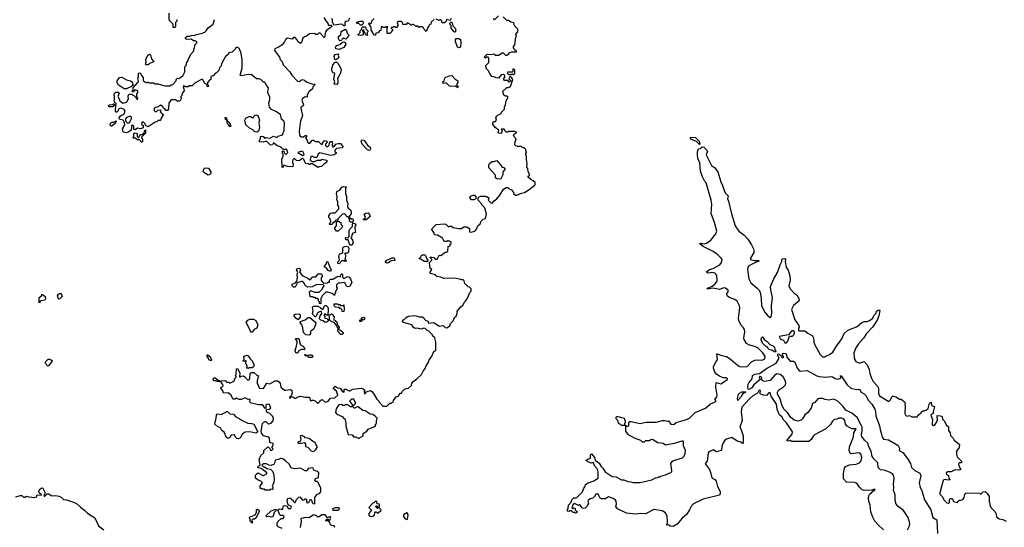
# Model space of a CAD drawing. Extents: x 2239805 to 2396427, y 665731 to 772158.
# Tile 248 of 256: x 2348287 to 2361075, y 717586 to 724182. Entities that reach past the tile are written whole.
import ezdxf

# ---------------------------------------------------------------- set-up
doc = ezdxf.new("R2010")
doc.units = 0

msp = doc.modelspace()

# ---------------------------------------------------------------- linework, layer by layer
at = {"layer": '0CON05XD'}
for points in [[(2352270, 722325), (2352237, 722303), (2352208, 722272), (2352175, 722270), (2352165, 722260), (2352085, 722310), (2352065, 722310), (2352055, 722300), (2352045, 722300), (2352037, 722307), (2352003, 722313), (2351993, 722323), (2351977, 722367), (2351965, 722380), (2351955, 722380), (2351927, 722353), (2351905, 722348), (2351883, 722353), (2351855, 722380), (2351835, 722360), (2351830, 722345), (2351830, 722325), (2351840, 722305), (2351835, 722270), (2351765, 722272), (2351715, 722290), (2351710, 722265), (2351695, 722260), (2351690, 722375), (2351710, 722405), (2351710, 722435), (2351700, 722445), (2351700, 722475), (2351708, 722478), (2351720, 722465), (2351722, 722452), (2351745, 722430), (2351768, 722455), (2351755, 722490), (2351745, 722498), (2351725, 722490), (2351715, 722500), (2351705, 722500), (2351675, 722530), (2351633, 722543), (2351585, 722580), (2351570, 722555), (2351545, 722553), (2351495, 722600), (2351475, 722600), (2351455, 722590), (2351400, 722595), (2351400, 722615), (2351410, 722625), (2351413, 722657), (2351425, 722670), (2351450, 722665), (2351465, 722640), (2351475, 722640), (2351485, 722650), (2351535, 722640), (2351585, 722668), (2351625, 722652), (2351643, 722667), (2351700, 722685), (2351723, 722747), (2351726, 722846), (2351718, 722865), (2351688, 722888), (2351675, 722950), (2351615, 722990), (2351556, 723016), (2351533, 723045), (2351522, 723095), (2351536, 723144), (2351538, 723175), (2351514, 723224), (2351512, 723245), (2351518, 723295), (2351495, 723320), (2351475, 723360), (2351465, 723370), (2351455, 723370), (2351420, 723405), (2351395, 723412), (2351362, 723412), (2351295, 723470), (2351227, 723467), (2351165, 723452), (2351152, 723462), (2351178, 723555), (2351177, 723665), (2351158, 723765), (2351140, 723795), (2351140, 723805), (2351125, 723820), (2351105, 723820), (2351090, 723815), (2351090, 723805), (2351045, 723760), (2351005, 723750), (2350995, 723730), (2350960, 723705), (2350912, 723615), (2350900, 723575), (2350883, 723557), (2350875, 723520), (2350845, 723490), (2350832, 723488), (2350798, 723452), (2350770, 723445), (2350770, 723405), (2350755, 723400), (2350728, 723365), (2350728, 723338), (2350739, 723325), (2350735, 723308), (2350720, 723315), (2350718, 723338), (2350688, 723355), (2350670, 723395), (2350655, 723408), (2350567, 723363), (2350525, 723320), (2350485, 723320), (2350475, 723310), (2350435, 723310), (2350425, 723320), (2350415, 723320), (2350410, 723305), (2350420, 723285), (2350422, 723255), (2350398, 723225), (2350392, 723198), (2350380, 723185), (2350380, 723175), (2350390, 723165), (2350366, 723124), (2350333, 723123), (2350315, 723140), (2350255, 723140), (2350235, 723120), (2350223, 723097), (2350218, 723025), (2350205, 723000), (2350185, 723000), (2350176, 723016), (2350155, 723030), (2350145, 723050), (2350122, 723072), (2350073, 723047), (2350045, 723040), (2350032, 723028), (2350035, 723000), (2350045, 722990), (2350065, 722990), (2350083, 723007), (2350115, 723010), (2350120, 722995), (2350110, 722985), (2350130, 722965), (2350150, 722955), (2350148, 722935), (2350122, 722895), (2350118, 722872), (2350105, 722870), (2350092, 722878), (2350067, 722853), (2350045, 722850), (2349955, 722788), (2349920, 722805), (2349917, 722827), (2349895, 722850), (2349875, 722850), (2349870, 722825), (2349890, 722805), (2349890, 722775), (2349855, 722762), (2349815, 722770), (2349785, 722750), (2349770, 722755), (2349768, 722798), (2349758, 722808), (2349745, 722810), (2349740, 722805), (2349740, 722765), (2349725, 722740), (2349706, 722724), (2349675, 722710), (2349632, 722722), (2349622, 722765), (2349652, 722815), (2349650, 722845), (2349630, 722875), (2349593, 722883), (2349582, 722892), (2349580, 722905), (2349591, 722929), (2349608, 722942), (2349635, 722948), (2349645, 722958), (2349657, 722995), (2349642, 723015), (2349605, 723031), (2349575, 723022), (2349555, 722980), (2349542, 722982), (2349533, 722993), (2349530, 723015), (2349540, 723095), (2349522, 723102), (2349512, 723135), (2349520, 723145), (2349520, 723185), (2349512, 723195), (2349512, 723215), (2349521, 723229), (2349535, 723238), (2349565, 723238), (2349578, 723228), (2349560, 723185), (2349580, 723155), (2349582, 723132), (2349625, 723098), (2349675, 723110), (2349685, 723120), (2349702, 723158), (2349698, 723185), (2349702, 723205), (2349715, 723212), (2349742, 723212), (2349755, 723200), (2349768, 723198), (2349798, 723168), (2349802, 723152), (2349815, 723140), (2349820, 723165), (2349808, 723178), (2349808, 723215), (2349820, 723235), (2349820, 723255), (2349782, 723268), (2349772, 723258), (2349765, 723240), (2349752, 723242), (2349750, 723255), (2349760, 723265), (2349762, 723298), (2349820, 723365), (2349830, 723375), (2349820, 723425), (2349830, 723435), (2349828, 723485), (2349845, 723492), (2349856, 723486), (2349867, 723457), (2349892, 723432), (2349892, 723392), (2349912, 723372), (2349925, 723370), (2349935, 723360), (2349945, 723370), (2349955, 723370), (2349965, 723360), (2350025, 723360), (2350045, 723350), (2350085, 723350), (2350093, 723343), (2350175, 723320), (2350235, 723320), (2350253, 723337), (2350275, 723340), (2350320, 723385), (2350320, 723405), (2350335, 723420), (2350355, 723418), (2350407, 723453), (2350430, 723505), (2350433, 723567), (2350450, 723585), (2350460, 723625), (2350477, 723653), (2350480, 723675), (2350513, 723737), (2350550, 723775), (2350550, 723805), (2350557, 723813), (2350562, 723855), (2350590, 723885), (2350585, 723898), (2350565, 723907), (2350545, 723908), (2350515, 723927), (2350453, 723923), (2350440, 723935), (2350442, 723948), (2350464, 723966), (2350495, 723968), (2350525, 723979), (2350555, 723978), (2350585, 723990), (2350645, 724000), (2350691, 724019), (2350708, 724035), (2350734, 724076), (2350798, 724125), (2350818, 724185)], [(2350305, 724080), (2350282, 724082), (2350280, 724125), (2350230, 724175), (2350230, 724265)], [(2350330, 724185), (2350327, 724163), (2350310, 724145), (2350312, 724095), (2350305, 724080)], [(2351326, 719596), (2351365, 719562), (2351390, 719555), (2351378, 719532), (2351377, 719503), (2351370, 719495), (2351370, 719455), (2351392, 719415), (2351393, 719403), (2351403, 719393), (2351455, 719390), (2351495, 719460), (2351535, 719452), (2351605, 719488), (2351635, 719488), (2351656, 719476), (2351670, 719455), (2351677, 719407), (2351725, 719370), (2351745, 719368), (2351805, 719378), (2351820, 719365), (2351828, 719335), (2351818, 719302), (2351790, 719275), (2351795, 719260), (2351815, 719280), (2351835, 719280), (2351862, 719262), (2351875, 719260), (2351893, 719277), (2351935, 719292), (2351995, 719278), (2352045, 719278), (2352057, 719267), (2352060, 719235), (2352075, 719232), (2352085, 719240), (2352105, 719240), (2352125, 719230), (2352155, 719200), (2352165, 719200), (2352190, 719225), (2352190, 719235), (2352215, 719247), (2352254, 719214), (2352295, 719223), (2352325, 719262), (2352382, 719268), (2352418, 719302), (2352400, 719355), (2352362, 719385), (2352363, 719397), (2352385, 719420), (2352415, 719397), (2352450, 719395), (2352474, 719354), (2352495, 719342), (2352502, 719348), (2352500, 719375), (2352508, 719382), (2352525, 719382), (2352565, 719358), (2352575, 719358), (2352615, 719380), (2352725, 719392), (2352746, 719386), (2352768, 719368), (2352760, 719345), (2352765, 719320), (2352776, 719324), (2352792, 719348), (2352813, 719357), (2352845, 719362), (2352859, 719349), (2352884, 719324), (2352925, 719250), (2352950, 719225), (2352955, 719210), (2353005, 719160), (2353055, 719160), (2353095, 719200), (2353115, 719200), (2353122, 719208), (2353138, 719212), (2353140, 719235), (2353175, 719280), (2353205, 719290), (2353210, 719305), (2353235, 719330), (2353245, 719330), (2353255, 719350), (2353285, 719380), (2353305, 719390), (2353338, 719392), (2353375, 719430), (2353380, 719455), (2353394, 719476), (2353446, 719514), (2353505, 719570), (2353528, 719615), (2353555, 719650), (2353563, 719677), (2353597, 719733), (2353605, 719760), (2353635, 719800), (2353665, 719870), (2353690, 719885), (2353692, 719995), (2353677, 720047), (2353650, 720075), (2353650, 720085), (2353595, 720140), (2353580, 720145), (2353555, 720170), (2353535, 720172), (2353495, 720162), (2353455, 720172), (2353425, 720170), (2353402, 720182), (2353380, 720215), (2353270, 720245), (2353260, 720255), (2353265, 720280), (2353275, 720280), (2353315, 720320), (2353325, 720320), (2353335, 720330), (2353417, 720337), (2353455, 720330), (2353475, 720320), (2353515, 720320), (2353536, 720306), (2353540, 720295), (2353562, 720272), (2353588, 720268), (2353595, 720240), (2353667, 720247), (2353735, 720198), (2353785, 720208), (2353815, 720180), (2353835, 720178), (2353872, 720205), (2353884, 720236), (2353915, 720268), (2353935, 720310), (2353955, 720330), (2353968, 720365), (2353970, 720395), (2354015, 720452), (2354048, 720475), (2354058, 720505), (2354078, 720525), (2354102, 720565), (2354133, 720637), (2354150, 720655), (2354150, 720685), (2354128, 720708), (2354112, 720712), (2354082, 720742), (2354070, 720755), (2354058, 720788), (2354045, 720800), (2354025, 720800), (2354017, 720807), (2353935, 720822), (2353795, 720820), (2353757, 720837), (2353703, 720843), (2353690, 720855), (2353688, 720868), (2353620, 720885), (2353618, 720902), (2353640, 720935), (2353620, 720955), (2353612, 720985), (2353610, 721025), (2353640, 721055), (2353640, 721065), (2353622, 721082), (2353620, 721095), (2353645, 721098), (2353665, 721090), (2353685, 721070), (2353708, 721072), (2353735, 721120), (2353755, 721118), (2353815, 721160), (2353835, 721160), (2353848, 721172), (2353850, 721235), (2353878, 721242), (2353880, 721265), (2353890, 721275), (2353890, 721285), (2353875, 721300), (2353857, 721307), (2353843, 721307), (2353835, 721300), (2353805, 721300), (2353790, 721315), (2353775, 721350), (2353765, 721350), (2353712, 721382), (2353674, 721384), (2353667, 721417), (2353640, 721455), (2353643, 721467), (2353698, 721522), (2353805, 721530), (2353820, 721525), (2353855, 721492), (2353885, 721502), (2353915, 721483), (2353985, 721468), (2354025, 721470), (2354055, 721490), (2354095, 721490), (2354128, 721468), (2354130, 721425), (2354145, 721420), (2354197, 721433), (2354208, 721442), (2354222, 721458), (2354238, 721505), (2354269, 721531), (2354282, 721562), (2354305, 721588), (2354335, 721600), (2354350, 721655), (2354327, 721737), (2354290, 721775), (2354290, 721785), (2354240, 721835), (2354240, 721865), (2354255, 721880), (2354275, 721888), (2354325, 721890), (2354335, 721890), (2354345, 721880), (2354365, 721880), (2354378, 721865), (2354370, 721835), (2354405, 721800), (2354422, 721798), (2354451, 721829), (2354485, 721852), (2354525, 721902), (2354572, 721978), (2354605, 722002), (2354625, 722002), (2354645, 721982), (2354675, 721970), (2354700, 721935), (2354700, 721925), (2354725, 721900), (2354745, 721900), (2354804, 721926), (2354845, 721938), (2354906, 721974), (2354980, 722035), (2354980, 722065), (2354955, 722088), (2354924, 722104), (2354890, 722135), (2354892, 722148), (2354910, 722155), (2354910, 722175), (2354892, 722205), (2354887, 722247), (2354872, 722265), (2354877, 722313), (2354868, 722365), (2354868, 722405), (2354860, 722425), (2354860, 722445), (2354870, 722455), (2354870, 722465), (2354860, 722475), (2354860, 722495), (2354837, 722517), (2354825, 722518), (2354785, 722540), (2354775, 722532), (2354754, 722534), (2354732, 722542), (2354720, 722555), (2354723, 722595), (2354737, 722635), (2354712, 722655), (2354702, 722685), (2354715, 722700), (2354738, 722712), (2354738, 722718), (2354715, 722728), (2354675, 722730), (2354635, 722730), (2354625, 722720), (2354605, 722720), (2354592, 722732), (2354590, 722745), (2354578, 722758), (2354545, 722760), (2354540, 722755), (2354550, 722745), (2354550, 722715), (2354535, 722702), (2354508, 722708), (2354500, 722715), (2354508, 722748), (2354461, 722781), (2354430, 722825), (2354432, 722845), (2354445, 722860), (2354465, 722860), (2354480, 722875), (2354470, 722905), (2354485, 722930), (2354500, 722945), (2354535, 722960), (2354545, 722980), (2354582, 723018), (2354582, 723045), (2354597, 723075), (2354604, 723126), (2354630, 723175), (2354617, 723187), (2354595, 723188), (2354575, 723200), (2354563, 723247), (2354572, 723265), (2354585, 723270), (2354615, 723300), (2354635, 723300), (2354660, 723315), (2354690, 723405), (2354678, 723428), (2354668, 723438), (2354655, 723440), (2354640, 723415), (2354668, 723388), (2354668, 723382), (2354655, 723380), (2354645, 723370), (2354625, 723390), (2354583, 723393), (2354570, 723415), (2354590, 723435), (2354590, 723455), (2354565, 723470), (2354540, 723465), (2354505, 723422), (2354474, 723424), (2354445, 723440), (2354420, 723445), (2354392, 723482), (2354373, 723523), (2354352, 723545), (2354342, 723575), (2354342, 723588), (2354380, 723625), (2354382, 723682), (2354370, 723695), (2354355, 723700), (2354335, 723680), (2354320, 723695), (2354358, 723732), (2354405, 723728), (2354445, 723740), (2354465, 723720), (2354505, 723720), (2354555, 723750), (2354565, 723750), (2354595, 723720), (2354615, 723720), (2354626, 723724), (2354653, 723757), (2354675, 723762), (2354738, 723762), (2354738, 723778), (2354725, 723780), (2354712, 723792), (2354710, 723805), (2354700, 723815), (2354700, 723835), (2354720, 723855), (2354730, 723955), (2354740, 723965), (2354730, 723995), (2354758, 724025), (2354757, 724057), (2354715, 724100), (2354705, 724140), (2354665, 724150), (2354635, 724170), (2354612, 724172), (2354565, 724220)], [(2352238, 724208), (2352262, 724165), (2352290, 724135), (2352295, 724110), (2352335, 724110), (2352340, 724095), (2352320, 724075), (2352274, 724046), (2352258, 724025), (2352248, 723952), (2352242, 723952), (2352185, 724010), (2352172, 724008), (2352155, 723990), (2352135, 723990), (2352115, 724000), (2352053, 723997), (2352007, 723963), (2351985, 723960), (2351965, 723940), (2351948, 723885), (2351935, 723872), (2351902, 723895), (2351888, 723925), (2351865, 723950), (2351845, 723950), (2351825, 723930), (2351765, 723941), (2351745, 723930), (2351725, 723892), (2351694, 723856), (2351655, 723828), (2351600, 723805), (2351598, 723785), (2351608, 723765), (2351662, 723695), (2351672, 723665), (2351695, 723640), (2351708, 723595), (2351795, 723502), (2351820, 723460), (2351894, 723384), (2351915, 723378), (2351957, 723403), (2351985, 723394), (2352015, 723370), (2352095, 723342), (2352115, 723350), (2352120, 723335), (2352095, 723310), (2352090, 723285), (2352042, 723245), (2352022, 723205), (2352020, 723175), (2352005, 723180), (2351985, 723177), (2351958, 723152), (2351953, 723135), (2351971, 723075), (2351968, 723062), (2351942, 723045), (2351937, 723033), (2351959, 722935), (2351932, 722865), (2351928, 722835), (2351918, 722735), (2351920, 722685), (2351925, 722672), (2351945, 722658), (2351972, 722658), (2351995, 722678), (2352010, 722675), (2352010, 722655), (2352000, 722645), (2352022, 722612), (2352030, 722585), (2352042, 722572), (2352066, 722584), (2352090, 722615), (2352105, 722618), (2352128, 722598), (2352167, 722597), (2352205, 722560), (2352220, 722565), (2352220, 722575), (2352245, 722610), (2352268, 722608), (2352280, 722595), (2352280, 722585), (2352260, 722565), (2352260, 722545), (2352275, 722530), (2352288, 722532), (2352308, 722552), (2352310, 722575), (2352325, 722600), (2352347, 722597), (2352350, 722565), (2352340, 722555), (2352350, 722545), (2352355, 722520), (2352362, 722538), (2352375, 722540), (2352395, 722562), (2352425, 722573), (2352452, 722572), (2352473, 722553), (2352482, 722535), (2352480, 722515), (2352403, 722507), (2352380, 722485), (2352380, 722465), (2352396, 722456), (2352398, 722445), (2352370, 722425), (2352327, 722417), (2352187, 722453), (2352162, 722435), (2352145, 722390), (2352115, 722390), (2352085, 722410), (2352065, 722390), (2352060, 722355), (2352085, 722340), (2352115, 722340), (2352155, 722358), (2352193, 722357), (2352215, 722368), (2352233, 722367), (2352276, 722356), (2352278, 722335), (2352270, 722325)], [(2352565, 724200), (2352560, 724175), (2352548, 724162), (2352525, 724160), (2352512, 724148), (2352508, 724102), (2352495, 724100), (2352478, 724118), (2352465, 724122), (2352365, 724110), (2352360, 724135), (2352350, 724145), (2352350, 724175), (2352340, 724195)], [(2353668, 724182), (2353632, 724148), (2353628, 724122), (2353615, 724120), (2353600, 724105), (2353600, 724095), (2353592, 724088), (2353565, 724030), (2353530, 724065), (2353528, 724078), (2353515, 724090), (2353485, 724090), (2353475, 724082), (2353445, 724100), (2353432, 724092), (2353415, 724110), (2353397, 724117), (2353385, 724120), (2353375, 724110), (2353365, 724110), (2353348, 724128), (2353335, 724130), (2353325, 724140), (2353305, 724120), (2353265, 724120), (2353260, 724145), (2353245, 724160), (2353205, 724160), (2353190, 724145), (2353190, 724135), (2353200, 724125), (2353200, 724105), (2353190, 724095), (2353188, 724082), (2353165, 724080), (2353158, 724088), (2353145, 724090), (2353135, 724080), (2353112, 724078), (2353112, 724072), (2353130, 724055), (2353130, 724035), (2353115, 724030), (2353110, 724015), (2353095, 724000), (2353065, 724000), (2353060, 724005), (2353060, 724075), (2353068, 724088), (2353045, 724090), (2353035, 724080), (2353005, 724080), (2352998, 724088), (2352985, 724090), (2352980, 724085), (2352978, 724042), (2352962, 724038), (2352945, 724010), (2352912, 724008), (2352908, 723982), (2352895, 723980), (2352870, 724015), (2352870, 724025), (2352850, 724045), (2352850, 724085), (2352840, 724095), (2352838, 724108), (2352820, 724125), (2352825, 724140), (2352832, 724132), (2352845, 724130), (2352858, 724142), (2352862, 724168), (2352890, 724195)], [(2353890, 724195), (2353878, 724172), (2353845, 724180), (2353835, 724190), (2353820, 724155), (2353805, 724140), (2353775, 724140), (2353770, 724165), (2353755, 724180), (2353745, 724180), (2353735, 724170), (2353695, 724188)], [(2354505, 724230), (2354455, 724180), (2354442, 724195)], [(2352445, 723908), (2352438, 723915), (2352428, 723935), (2352428, 723962), (2352457, 723983), (2352462, 724028), (2352515, 724060), (2352532, 724035), (2352540, 724005), (2352558, 723988), (2352560, 723975), (2352550, 723965), (2352550, 723955), (2352525, 723930), (2352495, 723940), (2352475, 723928), (2352465, 723912), (2352445, 723908)], [(2352735, 724110), (2352715, 724110), (2352685, 724140), (2352675, 724130), (2352660, 724135), (2352672, 724148), (2352705, 724162), (2352742, 724162), (2352750, 724155), (2352750, 724135), (2352735, 724110)], [(2352715, 723978), (2352682, 723982), (2352682, 723988), (2352707, 724013), (2352710, 724035), (2352728, 724052), (2352730, 724075), (2352742, 724088), (2352778, 724088), (2352782, 724062), (2352808, 724038), (2352810, 724025), (2352800, 724015), (2352800, 723995), (2352810, 723985), (2352805, 723980), (2352782, 723982), (2352770, 724015), (2352760, 724025), (2352755, 724050), (2352740, 724045), (2352740, 724035), (2352750, 724025), (2352750, 723995), (2352738, 723982), (2352715, 723978)], [(2353945, 724020), (2353935, 724020), (2353925, 724030), (2353893, 724073), (2353890, 724105), (2353872, 724125), (2353873, 724137), (2353885, 724150), (2353895, 724150), (2353905, 724140), (2353912, 724102), (2353942, 724072), (2353950, 724045), (2353945, 724020)], [(2353985, 723818), (2353973, 723825), (2353946, 723896), (2353947, 723923), (2353955, 723938), (2353989, 723939), (2354014, 723924), (2354017, 723875), (2354012, 723835), (2354005, 723822), (2353985, 723818)], [(2352435, 723793), (2352394, 723804), (2352388, 723815), (2352395, 723838), (2352415, 723852), (2352445, 723860), (2352481, 723889), (2352495, 723892), (2352513, 723883), (2352522, 723865), (2352498, 723822), (2352435, 723793)], [(2349955, 723593), (2349930, 723595), (2349920, 723605), (2349928, 723635), (2349926, 723665), (2349951, 723719), (2349975, 723732), (2349986, 723726), (2350001, 723675), (2350030, 723635), (2349975, 723612), (2349955, 723593)], [(2352395, 723660), (2352380, 723665), (2352373, 723707), (2352385, 723730), (2352417, 723737), (2352427, 723727), (2352422, 723715), (2352430, 723685), (2352395, 723660)], [(2352405, 723340), (2352372, 723345), (2352378, 723375), (2352368, 723405), (2352380, 723485), (2352352, 723492), (2352340, 723525), (2352340, 723555), (2352350, 723565), (2352352, 723595), (2352385, 723630), (2352405, 723630), (2352418, 723618), (2352455, 723558), (2352461, 723535), (2352452, 723485), (2352413, 723417), (2352420, 723395), (2352420, 723355), (2352405, 723340)], [(2349675, 723282), (2349643, 723283), (2349568, 723335), (2349552, 723365), (2349552, 723385), (2349585, 723432), (2349615, 723436), (2349675, 723398), (2349725, 723388), (2349748, 723375), (2349753, 723343), (2349760, 723335), (2349758, 723322), (2349745, 723320), (2349738, 723312), (2349675, 723282)], [(2353975, 723298), (2353948, 723318), (2353885, 723312), (2353864, 723324), (2353825, 723360), (2353785, 723352), (2353783, 723375), (2353800, 723385), (2353808, 723422), (2353822, 723435), (2353865, 723452), (2353900, 723455), (2353938, 723415), (2353976, 723385), (2353979, 723365), (2353962, 723335), (2353982, 723312), (2353975, 723298)], [(2354705, 723470), (2354720, 723485), (2354720, 723525), (2354705, 723540), (2354693, 723537), (2354692, 723508), (2354685, 723500), (2354625, 723500), (2354620, 723495), (2354622, 723482), (2354635, 723470), (2354675, 723470), (2354685, 723480), (2354695, 723470), (2354705, 723470)], [(2349495, 723050), (2349445, 723050), (2349440, 723065), (2349453, 723077), (2349495, 723080), (2349505, 723090), (2349515, 723090), (2349520, 723075), (2349495, 723050)], [(2349705, 722840), (2349718, 722852), (2349730, 722885), (2349740, 722895), (2349740, 722915), (2349725, 722930), (2349675, 722910), (2349660, 722895), (2349660, 722875), (2349670, 722855), (2349683, 722843), (2349705, 722840)], [(2351025, 722790), (2351015, 722792), (2350995, 722820), (2350982, 722845), (2350980, 722870), (2350960, 722885), (2350955, 722910), (2350965, 722910), (2350975, 722900), (2350980, 722870), (2351005, 722850), (2351020, 722825), (2351020, 722815), (2351030, 722805), (2351025, 722790)], [(2351365, 722720), (2351340, 722725), (2351315, 722750), (2351272, 722772), (2351226, 722816), (2351213, 722875), (2351225, 722903), (2351267, 722923), (2351285, 722922), (2351305, 722911), (2351325, 722912), (2351338, 722935), (2351355, 722947), (2351378, 722935), (2351402, 722875), (2351393, 722845), (2351400, 722775), (2351387, 722733), (2351365, 722720)], [(2349485, 722800), (2349475, 722800), (2349462, 722812), (2349462, 722828), (2349485, 722850), (2349505, 722850), (2349538, 722868), (2349540, 722855), (2349530, 722845), (2349530, 722835), (2349485, 722800)], [(2349875, 722590), (2349865, 722590), (2349858, 722608), (2349845, 722620), (2349815, 722622), (2349785, 722640), (2349762, 722642), (2349760, 722655), (2349770, 722665), (2349768, 722702), (2349785, 722712), (2349806, 722706), (2349812, 722695), (2349812, 722662), (2349825, 722650), (2349835, 722650), (2349852, 722688), (2349875, 722690), (2349885, 722700), (2349898, 722702), (2349915, 722750), (2349920, 722745), (2349920, 722705), (2349905, 722690), (2349892, 722688), (2349890, 722675), (2349870, 722655), (2349870, 722645), (2349880, 722635), (2349880, 722595), (2349875, 722590)], [(2357115, 722558), (2357077, 722597), (2357005, 722627), (2356996, 722636), (2357003, 722657), (2357065, 722651), (2357075, 722644), (2357110, 722605), (2357122, 722565), (2357115, 722558)], [(2352825, 722483), (2352805, 722492), (2352734, 722564), (2352723, 722605), (2352730, 722620), (2352755, 722617), (2352776, 722595), (2352805, 722550), (2352837, 722527), (2352843, 722505), (2352835, 722488), (2352825, 722483)], [(2359508, 717555), (2359432, 717622), (2359394, 717665), (2359366, 717716), (2359341, 717785), (2359331, 717875), (2359314, 717925), (2359311, 717965), (2359317, 717995), (2359327, 718023), (2359350, 718035), (2359372, 718058), (2359385, 718060), (2359398, 718078), (2359378, 718078), (2359355, 718068), (2359254, 718064), (2359228, 718075), (2359196, 718106), (2359168, 718148), (2359151, 718161), (2359135, 718166), (2359025, 718172), (2358988, 718215), (2358987, 718283), (2359000, 718355), (2359012, 718378), (2359065, 718399), (2359153, 718407), (2359195, 718424), (2359215, 718448), (2359224, 718495), (2359211, 718535), (2359185, 718553), (2359085, 718542), (2359075, 718550), (2359061, 718585), (2359065, 718630), (2359115, 718760), (2359122, 718815), (2359150, 718865), (2359095, 718866), (2359032, 718902), (2359011, 718925), (2359004, 718975), (2358987, 718995), (2358965, 719003), (2358925, 719002), (2358899, 718991), (2358864, 718986), (2358842, 718965), (2358818, 718922), (2358756, 718864), (2358611, 718789), (2358596, 718774), (2358567, 718725), (2358535, 718703), (2358315, 718703), (2358295, 718712), (2358265, 718704), (2358251, 718715), (2358318, 718795), (2358322, 718825), (2358248, 718945), (2358205, 718985), (2358189, 719019), (2358156, 719046), (2358144, 719074), (2358123, 719123), (2358115, 719187), (2358049, 719289), (2358035, 719332), (2358025, 719338), (2358015, 719332), (2357985, 719300), (2357943, 719303), (2357905, 719320), (2357902, 719335), (2357910, 719365), (2357895, 719370), (2357885, 719362), (2357869, 719331), (2357808, 719295), (2357764, 719256), (2357666, 719145), (2357659, 719085), (2357670, 718975), (2357641, 718885), (2357654, 718864), (2357683, 718775), (2357685, 718680), (2357675, 718673), (2357655, 718693), (2357606, 718706), (2357535, 718751), (2357465, 718732), (2357445, 718717), (2357425, 718682), (2357408, 718635), (2357404, 718595), (2357396, 718585), (2357335, 718567), (2357295, 718592), (2357249, 718571), (2357234, 718556), (2357224, 718526), (2357219, 718475), (2357214, 718445), (2357190, 718415), (2357193, 718405), (2357247, 718337), (2357264, 718285), (2357270, 718245), (2357280, 718225), (2357317, 718207), (2357331, 718185), (2357351, 718115), (2357385, 718050), (2357386, 718024), (2357376, 718004), (2357165, 717952), (2357037, 717893), (2357012, 717865), (2356988, 717815), (2356946, 717754), (2356890, 717705), (2356825, 717628), (2356775, 717598), (2356735, 717602), (2356715, 717620), (2356690, 717615), (2356690, 717625), (2356700, 717635), (2356702, 717665), (2356697, 717725), (2356675, 717772), (2356630, 717800), (2356525, 717817), (2356415, 717762), (2356355, 717766), (2356285, 717756), (2356245, 717759), (2356168, 717768), (2356052, 717825), (2356028, 717855), (2356037, 717887), (2356033, 717925), (2356025, 717940), (2355995, 717960), (2355935, 717980), (2355894, 717956), (2355845, 717954), (2355824, 717965), (2355805, 718010), (2355785, 718023), (2355768, 718015), (2355753, 717987), (2355732, 717965), (2355696, 717954), (2355670, 717935), (2355667, 717925), (2355674, 717895), (2355655, 717857), (2355632, 717835), (2355615, 717831), (2355596, 717836), (2355570, 717865), (2355565, 717880), (2355555, 717880), (2355545, 717870), (2355494, 717896), (2355473, 717877), (2355460, 717835), (2355465, 717830), (2355475, 717830), (2355485, 717840), (2355500, 717835), (2355503, 717813), (2355530, 717785), (2355518, 717772), (2355505, 717770), (2355495, 717780), (2355475, 717780), (2355455, 717800), (2355435, 717800), (2355425, 717790), (2355400, 717795), (2355400, 717815), (2355412, 717835), (2355413, 717875), (2355449, 717911), (2355456, 717945), (2355485, 717969), (2355515, 717968), (2355525, 717972), (2355598, 718045), (2355616, 718094), (2355632, 718115), (2355637, 718143), (2355670, 718165), (2355745, 718190), (2355798, 718225), (2355800, 718305), (2355792, 718342), (2355754, 718384), (2355738, 718428), (2355715, 718421), (2355696, 718424), (2355642, 718455), (2355665, 718473), (2355700, 718485), (2355701, 718529), (2355715, 718540), (2355752, 718495), (2355762, 718452), (2355775, 718450), (2355815, 718420), (2355837, 718375), (2355860, 718355), (2355893, 718305), (2355980, 718245), (2356035, 718240), (2356103, 718203), (2356135, 718201), (2356185, 718180), (2356225, 718177), (2356255, 718167), (2356345, 718170), (2356497, 718203), (2356543, 718227), (2356577, 718233), (2356585, 718240), (2356605, 718240), (2356615, 718250), (2356675, 718268), (2356743, 718297), (2356755, 718310), (2356758, 718325), (2356742, 718415), (2356761, 718439), (2356780, 718455), (2356895, 718490), (2356919, 718511), (2356932, 718545), (2356936, 718585), (2356910, 718645), (2356910, 718695), (2356904, 718704), (2356886, 718706), (2356844, 718694), (2356786, 718674), (2356675, 718654), (2356645, 718676), (2356575, 718684), (2356505, 718727), (2356485, 718723), (2356465, 718710), (2356415, 718710), (2356399, 718691), (2356375, 718692), (2356356, 718716), (2356270, 718745), (2356195, 718788), (2356161, 718835), (2356158, 718898), (2356150, 718910), (2356105, 718908), (2356088, 718928), (2356075, 718930), (2356063, 718943), (2356057, 718975), (2356036, 718996), (2356034, 719015), (2356042, 719025), (2356055, 719026), (2356136, 719006), (2356144, 718995), (2356150, 718965), (2356150, 718945), (2356140, 718935), (2356140, 718925), (2356150, 718910), (2356165, 718910), (2356175, 718900), (2356200, 718905), (2356200, 718945), (2356211, 718959), (2356225, 718962), (2356345, 718936), (2356425, 718950), (2356555, 718954), (2356635, 718973), (2356665, 718973), (2356695, 718963), (2356715, 718970), (2356745, 718928), (2356785, 718922), (2356815, 718947), (2356935, 718984), (2356985, 719006), (2357061, 719079), (2357195, 719134), (2357261, 719189), (2357320, 719215), (2357330, 719225), (2357330, 719235), (2357320, 719245), (2357320, 719265), (2357340, 719275), (2357346, 719305), (2357329, 719405), (2357333, 719467), (2357395, 719449), (2357482, 719505), (2357482, 719515), (2357468, 719528), (2357425, 719529), (2357375, 719548), (2357340, 719570), (2357315, 719602), (2357299, 719655), (2357299, 719671), (2357324, 719726), (2357349, 719761), (2357341, 719839), (2357345, 719842), (2357405, 719819), (2357465, 719806), (2357515, 719773), (2357607, 719695), (2357642, 719675), (2357675, 719669), (2357735, 719677), (2357793, 719737), (2357835, 719757), (2357865, 719763), (2357925, 719756), (2357940, 719760), (2357964, 719776), (2357970, 719805), (2357938, 719855), (2357875, 719916), (2357845, 719931), (2357756, 719956), (2357726, 719976), (2357696, 720026), (2357691, 720045), (2357703, 720125), (2357700, 720155), (2357689, 720179), (2357652, 720215), (2357627, 720275), (2357623, 720305), (2357641, 720439), (2357636, 720465), (2357606, 720525), (2357575, 720548), (2357505, 720571), (2357485, 720587), (2357468, 720615), (2357489, 720645), (2357488, 720665), (2357455, 720691), (2357434, 720696), (2357375, 720674), (2357336, 720686), (2357285, 720691), (2357247, 720683), (2357213, 720685), (2357220, 720695), (2357280, 720720), (2357316, 720745), (2357341, 720775), (2357346, 720795), (2357343, 720855), (2357322, 720885), (2357295, 720896), (2357225, 720890), (2357210, 720895), (2357208, 720905), (2357244, 720936), (2357295, 720948), (2357379, 720995), (2357404, 721025), (2357409, 721065), (2357396, 721085), (2357345, 721134), (2357285, 721173), (2357165, 721234), (2357123, 721265), (2357122, 721275), (2357132, 721278), (2357175, 721271), (2357205, 721277), (2357265, 721318), (2357330, 721400), (2357340, 721435), (2357311, 721545), (2357268, 721665), (2357276, 721785), (2357266, 721835), (2357202, 722062), (2357185, 722080), (2357155, 722140), (2357130, 722215), (2357120, 722325), (2357093, 722375), (2357089, 722435), (2357089, 722465), (2357102, 722505), (2357131, 722509), (2357150, 722530), (2357172, 722525), (2357211, 722485), (2357218, 722465), (2357204, 722435), (2357206, 722415), (2357274, 722285), (2357310, 722260), (2357354, 722205), (2357392, 722075), (2357416, 722025), (2357435, 721960), (2357451, 721931), (2357488, 721895), (2357480, 721855), (2357493, 721825), (2357530, 721660), (2357581, 721505), (2357627, 721435), (2357692, 721385), (2357745, 721328), (2357793, 721255), (2357816, 721206), (2357823, 721185), (2357823, 721155), (2357780, 721085), (2357780, 721065), (2357832, 721052), (2357883, 721053), (2357892, 721045), (2357845, 721025), (2357759, 720985), (2357743, 720965), (2357740, 720935), (2357758, 720815), (2357785, 720764), (2357867, 720695), (2357891, 720665), (2357904, 720635), (2357916, 720565), (2357922, 720465), (2357965, 720383), (2358005, 720332), (2358035, 720310), (2358045, 720320), (2358056, 720365), (2358051, 720465), (2358066, 720574), (2358043, 720665), (2358040, 720715), (2358080, 720815), (2358130, 720895), (2358163, 720995), (2358185, 721040), (2358186, 721065), (2358194, 721075), (2358225, 721079), (2358234, 721065), (2358230, 721035), (2358244, 720965), (2358268, 720925), (2358288, 720855), (2358292, 720795), (2358278, 720725), (2358294, 720685)], [(2351975, 722420), (2351980, 722425), (2351978, 722445), (2351969, 722459), (2351955, 722468), (2351935, 722468), (2351900, 722455), (2351955, 722420), (2351975, 722420)], [(2354525, 722108), (2354482, 722112), (2354468, 722128), (2354465, 722160), (2354380, 722255), (2354380, 722295), (2354390, 722315), (2354423, 722337), (2354445, 722338), (2354485, 722350), (2354550, 722275), (2354550, 722265), (2354575, 722260), (2354590, 722245), (2354590, 722235), (2354562, 722205), (2354560, 722165), (2354535, 722112), (2354525, 722108)], [(2350735, 722163), (2350675, 722202), (2350668, 722215), (2350685, 722250), (2350695, 722258), (2350741, 722251), (2350770, 722205), (2350770, 722185), (2350755, 722170), (2350735, 722163)], [(2352345, 721520), (2352315, 721520), (2352310, 721525), (2352310, 721535), (2352328, 721552), (2352330, 721565), (2352315, 721600), (2352303, 721613), (2352302, 721635), (2352325, 721668), (2352345, 721672), (2352385, 721670), (2352430, 721725), (2352430, 721755), (2352420, 721765), (2352418, 721815), (2352408, 721845), (2352412, 721885), (2352400, 721925), (2352405, 721940), (2352415, 721952), (2352443, 721967), (2352470, 722005), (2352495, 722012), (2352525, 722010), (2352530, 722005), (2352520, 721995), (2352520, 721925), (2352532, 721885), (2352530, 721835), (2352548, 721795), (2352544, 721754), (2352554, 721734), (2352585, 721710), (2352592, 721685), (2352592, 721665), (2352579, 721641), (2352570, 721635), (2352570, 721615), (2352580, 721605), (2352582, 721592), (2352595, 721590), (2352605, 721598), (2352620, 721585), (2352617, 721563), (2352605, 721550), (2352582, 721552), (2352570, 721565), (2352570, 721595), (2352560, 721605), (2352558, 721618), (2352542, 721622), (2352505, 721660), (2352495, 721660), (2352480, 721655), (2352420, 721595), (2352418, 721582), (2352392, 721578), (2352388, 721562), (2352352, 721538), (2352345, 721520)], [(2354155, 721840), (2354133, 721865), (2354143, 721887), (2354177, 721903), (2354195, 721902), (2354212, 721882), (2354210, 721855), (2354185, 721843), (2354155, 721840)], [(2352785, 721580), (2352755, 721580), (2352750, 721585), (2352778, 721612), (2352762, 721655), (2352783, 721667), (2352815, 721670), (2352832, 721652), (2352837, 721623), (2352785, 721580)], [(2352402, 721432), (2352380, 721465), (2352380, 721475), (2352400, 721505), (2352400, 721555), (2352425, 721570), (2352445, 721550), (2352460, 721545), (2352460, 721525), (2352480, 721505), (2352470, 721475), (2352425, 721432), (2352402, 721432)], [(2352595, 721252), (2352583, 721253), (2352569, 721269), (2352555, 721320), (2352522, 721322), (2352520, 721345), (2352525, 721350), (2352552, 721348), (2352567, 721363), (2352568, 721442), (2352575, 721460), (2352610, 721495), (2352608, 721515), (2352615, 721540), (2352645, 721528), (2352652, 721515), (2352638, 721485), (2352642, 721432), (2352650, 721415), (2352613, 721407), (2352603, 721387), (2352597, 721353), (2352590, 721345), (2352610, 721315), (2352619, 721285), (2352605, 721258), (2352595, 721252)], [(2352435, 721010), (2352420, 721015), (2352420, 721035), (2352440, 721055), (2352432, 721115), (2352445, 721140), (2352472, 721148), (2352482, 721158), (2352483, 721217), (2352498, 721232), (2352525, 721238), (2352555, 721230), (2352562, 721215), (2352557, 721163), (2352545, 721150), (2352515, 721150), (2352510, 721145), (2352510, 721135), (2352520, 721125), (2352520, 721095), (2352513, 721087), (2352510, 721065), (2352525, 721060), (2352530, 721045), (2352515, 721040), (2352505, 721050), (2352473, 721047), (2352435, 721010)], [(2353585, 721040), (2353541, 721041), (2353495, 721070), (2353470, 721075), (2353495, 721100), (2353512, 721128), (2353547, 721127), (2353558, 721118), (2353573, 721073), (2353590, 721055), (2353585, 721040)], [(2352325, 720910), (2352293, 720923), (2352278, 720948), (2352242, 720972), (2352270, 721015), (2352275, 721040), (2352290, 721035), (2352320, 720955), (2352332, 720942), (2352325, 720910)], [(2353055, 721018), (2353040, 721025), (2353038, 721035), (2353055, 721058), (2353125, 721088), (2353148, 721088), (2353157, 721077), (2353158, 721052), (2353113, 721047), (2353075, 721022), (2353055, 721018)], [(2352195, 720490), (2352182, 720492), (2352180, 720515), (2352170, 720525), (2352170, 720545), (2352158, 720558), (2352135, 720560), (2352125, 720570), (2352105, 720570), (2352095, 720580), (2352065, 720580), (2352060, 720585), (2352053, 720645), (2352065, 720660), (2352075, 720660), (2352115, 720640), (2352178, 720642), (2352220, 720685), (2352220, 720695), (2352240, 720725), (2352228, 720738), (2352145, 720740), (2352085, 720712), (2352028, 720708), (2352010, 720715), (2351990, 720735), (2351990, 720745), (2351965, 720778), (2351945, 720780), (2351902, 720768), (2351892, 720758), (2351865, 720708), (2351845, 720708), (2351828, 720725), (2351824, 720746), (2351868, 720762), (2351888, 720782), (2351897, 720827), (2351893, 720875), (2351900, 720895), (2351883, 720925), (2351895, 720948), (2351915, 720952), (2351930, 720945), (2351932, 720928), (2351920, 720905), (2351957, 720857), (2352030, 720825), (2352055, 720800), (2352066, 720804), (2352095, 720840), (2352135, 720840), (2352165, 720880), (2352205, 720880), (2352220, 720845), (2352203, 720827), (2352204, 720794), (2352235, 720760), (2352285, 720762), (2352295, 720770), (2352310, 720770), (2352310, 720795), (2352325, 720810), (2352355, 720812), (2352405, 720842), (2352425, 720848), (2352455, 720840), (2352460, 720865), (2352472, 720878), (2352480, 720865), (2352480, 720835), (2352495, 720820), (2352544, 720846), (2352565, 720838), (2352582, 720815), (2352602, 720765), (2352575, 720720), (2352555, 720712), (2352530, 720720), (2352513, 720753), (2352495, 720768), (2352445, 720758), (2352425, 720760), (2352400, 720735), (2352400, 720705), (2352410, 720695), (2352410, 720685), (2352400, 720675), (2352400, 720665), (2352390, 720655), (2352390, 720635), (2352380, 720625), (2352375, 720600), (2352345, 720622), (2352285, 720642), (2352265, 720640), (2352212, 720588), (2352210, 720575), (2352200, 720565), (2352200, 720495), (2352195, 720490)], [(2348545, 720500), (2348540, 720505), (2348538, 720572), (2348570, 720595), (2348575, 720610), (2348585, 720610), (2348618, 720585), (2348622, 720555), (2348612, 720538), (2348565, 720530), (2348552, 720518), (2348545, 720500)], [(2348805, 720550), (2348790, 720555), (2348780, 720595), (2348790, 720615), (2348805, 720622), (2348822, 720622), (2348832, 720612), (2348838, 720585), (2348805, 720550)], [(2358294, 720685), (2358345, 720630), (2358383, 720603), (2358410, 720545), (2358408, 720525), (2358335, 720466), (2358310, 720415), (2358355, 720280), (2358407, 720207), (2358410, 720185), (2358400, 720175), (2358400, 720145), (2358405, 720140), (2358485, 720140), (2358525, 720108), (2358585, 720072), (2358596, 720046), (2358602, 719992), (2358613, 719955), (2358685, 719830), (2358715, 719800), (2358745, 719800), (2358755, 719810), (2358805, 719830), (2358849, 719861), (2358886, 719925), (2358966, 720035), (2358994, 720105), (2359040, 720145), (2359085, 720166), (2359135, 720180), (2359164, 720196), (2359225, 720248), (2359255, 720258), (2359295, 720258), (2359325, 720272), (2359367, 720305), (2359380, 720340), (2359408, 720365), (2359417, 720395), (2359435, 720409), (2359452, 720412), (2359458, 720405), (2359447, 720335), (2359424, 720276), (2359363, 720185), (2359287, 720105), (2359245, 720043), (2359180, 719970), (2359145, 719920), (2359122, 719855), (2359124, 719794), (2359132, 719762), (2359145, 719742), (2359184, 719724), (2359205, 719723), (2359255, 719740), (2359292, 719695), (2359321, 719635), (2359329, 719585), (2359348, 719525), (2359372, 719482), (2359428, 719418), (2359441, 719395), (2359440, 719325), (2359453, 719295), (2359575, 719222), (2359595, 719242), (2359615, 719280), (2359625, 719290), (2359635, 719290), (2359665, 719280), (2359715, 719250), (2359735, 719250), (2359780, 719215), (2359788, 719195), (2359782, 719175), (2359788, 719165), (2359782, 719065), (2359795, 719040), (2359815, 719032), (2359845, 719040), (2359875, 719020), (2359948, 719022), (2359952, 719038), (2359985, 719070), (2359995, 719070), (2360000, 719085), (2360015, 719100), (2360035, 719100), (2360065, 719112), (2360085, 719130), (2360103, 719197), (2360110, 719205), (2360125, 719210), (2360130, 719175), (2360140, 719165), (2360170, 719155), (2360150, 719085), (2360150, 719065), (2360132, 719058), (2360120, 719045), (2360143, 718985), (2360138, 718925), (2360142, 718912), (2360155, 718908), (2360179, 718921), (2360208, 718975), (2360202, 719038), (2360246, 719036), (2360270, 719025), (2360273, 718993), (2360295, 718970), (2360324, 718914), (2360352, 718892), (2360352, 718845), (2360372, 718812), (2360375, 718780), (2360412, 718745), (2360425, 718718), (2360492, 718662), (2360487, 718625), (2360453, 718577), (2360452, 718535), (2360462, 718502), (2360520, 718445), (2360518, 718422), (2360488, 718422), (2360480, 718405), (2360484, 718385), (2360510, 718335), (2360485, 718329), (2360435, 718331), (2360383, 718307), (2360343, 718307), (2360322, 718295), (2360325, 718270), (2360351, 718261), (2360354, 718224), (2360370, 718205), (2360355, 718198), (2360295, 718208), (2360280, 718195), (2360237, 718033), (2360238, 718015), (2360270, 717985), (2360295, 717938), (2360330, 717905), (2360345, 717900), (2360355, 717900), (2360362, 717908), (2360363, 717947), (2360375, 717960), (2360395, 717960), (2360407, 717947), (2360415, 717920), (2360465, 717910), (2360475, 717930), (2360485, 717930), (2360495, 717940), (2360515, 717938), (2360535, 717948), (2360555, 717972), (2360559, 717991), (2360562, 718015), (2360578, 718032), (2360755, 718030), (2360762, 718022), (2360775, 718020), (2360802, 718048), (2360825, 718050), (2360852, 718025), (2360880, 717985), (2360880, 717925), (2360893, 717863), (2360900, 717845), (2360957, 717787), (2360970, 717755), (2360975, 717720), (2361008, 717698), (2361055, 717688), (2361100, 717665)], [(2352475, 720390), (2352470, 720415), (2352458, 720428), (2352445, 720430), (2352435, 720440), (2352390, 720445), (2352370, 720465), (2352372, 720488), (2352415, 720490), (2352422, 720482), (2352445, 720480), (2352455, 720470), (2352485, 720470), (2352498, 720478), (2352502, 720415), (2352495, 720392), (2352475, 720390)], [(2351905, 720288), (2351895, 720288), (2351872, 720302), (2351850, 720335), (2351852, 720348), (2351863, 720357), (2351915, 720360), (2351930, 720345), (2351928, 720315), (2351905, 720288)], [(2352255, 720248), (2352230, 720270), (2352198, 720278), (2352183, 720293), (2352188, 720332), (2352210, 720365), (2352208, 720388), (2352195, 720390), (2352160, 720375), (2352135, 720320), (2352125, 720320), (2352095, 720350), (2352092, 720365), (2352100, 720395), (2352090, 720445), (2352102, 720458), (2352165, 720460), (2352172, 720452), (2352188, 720448), (2352192, 720432), (2352205, 720430), (2352215, 720420), (2352228, 720422), (2352242, 720458), (2352255, 720470), (2352268, 720468), (2352288, 720448), (2352292, 720415), (2352288, 720342), (2352262, 720342), (2352255, 720360), (2352240, 720355), (2352240, 720335), (2352250, 720325), (2352252, 720302), (2352275, 720300), (2352300, 720275), (2352275, 720252), (2352255, 720248)], [(2352475, 720090), (2352452, 720092), (2352440, 720105), (2352438, 720118), (2352420, 720135), (2352422, 720172), (2352405, 720190), (2352398, 720218), (2352375, 720242), (2352330, 720265), (2352312, 720282), (2352310, 720325), (2352300, 720335), (2352312, 720348), (2352325, 720350), (2352335, 720360), (2352360, 720345), (2352360, 720335), (2352370, 720325), (2352368, 720288), (2352387, 720267), (2352408, 720255), (2352410, 720215), (2352437, 720187), (2352432, 720162), (2352460, 720145), (2352488, 720115), (2352488, 720102), (2352475, 720090)], [(2351305, 720120), (2351292, 720122), (2351283, 720133), (2351264, 720184), (2351227, 720245), (2351252, 720278), (2351275, 720292), (2351325, 720290), (2351352, 720275), (2351378, 720215), (2351368, 720175), (2351332, 720155), (2351305, 720120)], [(2352045, 720082), (2352005, 720088), (2351972, 720115), (2351966, 720176), (2351952, 720215), (2351930, 720245), (2351935, 720260), (2351995, 720282), (2352035, 720312), (2352055, 720310), (2352132, 720245), (2352130, 720215), (2352107, 720163), (2352062, 720128), (2352062, 720105), (2352045, 720082)], [(2352725, 720260), (2352705, 720260), (2352702, 720265), (2352715, 720280), (2352730, 720280), (2352730, 720295), (2352722, 720308), (2352745, 720310), (2352758, 720318), (2352770, 720305), (2352770, 720295), (2352755, 720282), (2352730, 720280), (2352725, 720260)], [(2358225, 719981), (2358245, 719982), (2358265, 720005), (2358285, 720070), (2358325, 720070), (2358338, 720082), (2358340, 720095), (2358350, 720105), (2358350, 720125), (2358335, 720140), (2358315, 720140), (2358272, 720088), (2358153, 720065), (2358170, 720030), (2358206, 720016), (2358225, 719981)], [(2351885, 719848), (2351874, 719854), (2351870, 719875), (2351860, 719885), (2351872, 719905), (2351891, 719985), (2351890, 720005), (2351870, 720035), (2351875, 720040), (2351902, 720038), (2351915, 720030), (2351922, 720015), (2351920, 719995), (2351935, 719958), (2351965, 719938), (2351987, 719913), (2351985, 719890), (2351965, 719898), (2351943, 719897), (2351912, 719878), (2351895, 719850), (2351885, 719848)], [(2358105, 719863), (2358085, 719864), (2358064, 719884), (2358023, 719895), (2358003, 719915), (2357998, 719928), (2357985, 719932), (2357935, 719978), (2357918, 720025), (2357922, 720048), (2357935, 720060), (2357956, 720026), (2357995, 719999), (2358031, 719961), (2358075, 719943), (2358089, 719925), (2358094, 719894), (2358106, 719875), (2358105, 719863)], [(2359816, 717555), (2359844, 717606), (2359850, 717635), (2359825, 717715), (2359765, 717804), (2359696, 717855), (2359672, 717885), (2359656, 717934), (2359657, 718003), (2359649, 718035), (2359638, 718069), (2359641, 718105), (2359634, 718145), (2359644, 718225), (2359635, 718265), (2359617, 718287), (2359585, 718304), (2359515, 718330), (2359465, 718334), (2359438, 718365), (2359432, 718425), (2359383, 718473), (2359360, 718505), (2359345, 718575), (2359315, 718632), (2359301, 718681), (2359259, 718719), (2359225, 718765), (2359221, 718785), (2359231, 718845), (2359227, 718887), (2359218, 718915), (2359165, 719012), (2359095, 719070), (2359015, 719110), (2358984, 719154), (2358919, 719219), (2358889, 719239), (2358855, 719250), (2358795, 719240), (2358747, 719245), (2358715, 719259), (2358675, 719261), (2358654, 719256), (2358615, 719209), (2358584, 719195), (2358567, 719135), (2358518, 719072), (2358483, 719046), (2358455, 718996), (2358435, 718980), (2358395, 718967), (2358375, 718968), (2358345, 718979), (2358300, 719015), (2358257, 719077), (2358216, 719115), (2358189, 719165), (2358163, 719255), (2358130, 719315), (2358129, 719341), (2358143, 719367), (2358209, 719411), (2358233, 719436), (2358237, 719465), (2358230, 719495), (2358201, 719541), (2358162, 719572), (2358122, 719578), (2358091, 719559), (2358032, 719495), (2357955, 719480), (2357928, 719495), (2357927, 719525), (2357915, 719542), (2357904, 719546), (2357892, 719535), (2357902, 719505), (2357852, 719465), (2357821, 719439), (2357795, 719400), (2357755, 719378), (2357750, 719380), (2357742, 719405), (2357750, 719445), (2357758, 719465), (2357800, 719515), (2357805, 719558), (2357835, 719577), (2357895, 719586), (2357985, 719649), (2358110, 719720), (2358153, 719785), (2358134, 719815), (2358132, 719838), (2358152, 719835), (2358178, 719808), (2358184, 719794), (2358195, 719788), (2358208, 719795), (2358208, 719805), (2358190, 719825), (2358205, 719847), (2358235, 719843), (2358246, 719825), (2358252, 719795), (2358293, 719745), (2358335, 719744), (2358355, 719732), (2358385, 719652), (2358405, 719628), (2358425, 719614), (2358515, 719622), (2358638, 719555), (2358675, 719544), (2358755, 719537), (2358825, 719547), (2358843, 719543), (2358880, 719520), (2358915, 719512), (2358950, 719525), (2358950, 719535), (2358943, 719555), (2358956, 719556), (2359035, 719436), (2359082, 719392), (2359155, 719378), (2359195, 719379), (2359214, 719344), (2359255, 719320), (2359275, 719299), (2359312, 719235), (2359356, 719185), (2359393, 719123), (2359404, 719085), (2359408, 719035), (2359454, 718905), (2359463, 718855), (2359482, 718795), (2359487, 718755), (2359505, 718732), (2359572, 718722), (2359655, 718676), (2359695, 718647), (2359712, 718615), (2359710, 718585), (2359755, 718560), (2359827, 718467), (2359857, 718415), (2359869, 718365), (2359915, 718323), (2359979, 718289), (2359990, 718255), (2359971, 718165), (2359984, 718105), (2360004, 718065), (2360039, 717945), (2360122, 717815), (2360148, 717715), (2360197, 717685), (2360207, 717505)], [(2348655, 719680), (2348642, 719682), (2348632, 719712), (2348620, 719725), (2348625, 719740), (2348655, 719772), (2348675, 719772), (2348699, 719759), (2348708, 719745), (2348655, 719680)], [(2350775, 719750), (2350742, 719762), (2350740, 719785), (2350720, 719805), (2350720, 719825), (2350727, 719827), (2350746, 719816), (2350770, 719785), (2350770, 719775), (2350780, 719765), (2350775, 719750)], [(2351255, 719650), (2351230, 719655), (2351240, 719665), (2351240, 719685), (2351222, 719715), (2351228, 719748), (2351215, 719750), (2351205, 719740), (2351190, 719745), (2351190, 719755), (2351202, 719768), (2351200, 719805), (2351210, 719815), (2351235, 719822), (2351256, 719816), (2351280, 719775), (2351310, 719745), (2351310, 719735), (2351332, 719695), (2351325, 719670), (2351305, 719660), (2351265, 719660), (2351255, 719650)], [(2352085, 719791), (2352041, 719791), (2352022, 719812), (2351993, 719813), (2351990, 719825), (2351995, 719830), (2352025, 719820), (2352051, 719829), (2352075, 719826), (2352093, 719805), (2352092, 719795), (2352085, 719791)], [(2351695, 717570), (2351642, 717592), (2351630, 717605), (2351630, 717635), (2351644, 717666), (2351685, 717700), (2351708, 717702), (2351718, 717712), (2351720, 717725), (2351705, 717740), (2351675, 717740), (2351667, 717747), (2351640, 717815), (2351665, 717828), (2351685, 717820), (2351705, 717822), (2351708, 717855), (2351714, 717866), (2351725, 717870), (2351753, 717863), (2351770, 717845), (2351775, 717830), (2351805, 717830), (2351815, 717840), (2351818, 717858), (2351785, 717870), (2351768, 717888), (2351760, 717945), (2351771, 717959), (2351798, 717968), (2351822, 717942), (2351838, 717938), (2351840, 717925), (2351855, 717910), (2351865, 717910), (2351882, 717948), (2351912, 717978), (2351925, 717980), (2351958, 717938), (2351980, 717945), (2351993, 717957), (2352006, 717956), (2352012, 717945), (2352012, 717915), (2352020, 717905), (2352043, 717907), (2352065, 717950), (2352075, 717940), (2352087, 717907), (2352105, 717890), (2352120, 717895), (2352120, 717975), (2352150, 718015), (2352180, 718025), (2352198, 718045), (2352198, 718095), (2352165, 718170), (2352152, 718182), (2352133, 718183), (2352120, 718195), (2352131, 718219), (2352170, 718235), (2352173, 718293), (2352161, 718311), (2352110, 718325), (2352095, 718358), (2352035, 718350), (2352022, 718328), (2352015, 718320), (2351995, 718320), (2351933, 718353), (2351855, 718347), (2351815, 718360), (2351787, 718405), (2351745, 718447), (2351705, 718476), (2351685, 718482), (2351675, 718482), (2351650, 718465), (2351603, 718457), (2351593, 718407), (2351555, 718390), (2351523, 718393), (2351492, 718412), (2351455, 718410), (2351430, 718395), (2351455, 718370), (2351465, 718370), (2351498, 718348), (2351545, 718343), (2351569, 718315), (2351584, 718284), (2351594, 718215), (2351586, 718165), (2351567, 718125), (2351576, 718105), (2351575, 718082), (2351565, 718078), (2351545, 718080), (2351535, 718070), (2351495, 718068), (2351475, 718070), (2351465, 718080), (2351435, 718080), (2351425, 718090), (2351415, 718090), (2351410, 718095), (2351412, 718125), (2351440, 718165), (2351420, 718185), (2351385, 718198), (2351364, 718214), (2351348, 718235), (2351350, 718265), (2351365, 718282), (2351385, 718292), (2351445, 718260), (2351455, 718260), (2351500, 718285), (2351485, 718310), (2351475, 718310), (2351425, 718350), (2351382, 718365), (2351385, 718380), (2351410, 718395), (2351398, 718465), (2351419, 718521), (2351458, 718555), (2351460, 718585), (2351505, 718628), (2351515, 718630), (2351538, 718608), (2351542, 718592), (2351555, 718580), (2351580, 718605), (2351560, 718625), (2351580, 718655), (2351578, 718675), (2351535, 718690), (2351530, 718745), (2351522, 718755), (2351502, 718762), (2351454, 718774), (2351429, 718809), (2351423, 718835), (2351442, 718935), (2351457, 718953), (2351475, 718962), (2351485, 718960), (2351515, 718930), (2351525, 718930), (2351555, 718940), (2351579, 718971), (2351583, 718995), (2351576, 719026), (2351534, 719064), (2351505, 719078), (2351494, 719094), (2351492, 719118), (2351529, 719121), (2351550, 719135), (2351530, 719180), (2351515, 719187), (2351487, 719183), (2351482, 719175), (2351485, 719130), (2351470, 719135), (2351449, 719169), (2351437, 719177), (2351395, 719177), (2351295, 719198), (2351278, 719215), (2351280, 719245), (2351275, 719250), (2351255, 719248), (2351225, 719262), (2351205, 719262), (2351165, 719248), (2351138, 719248), (2351105, 719262), (2351085, 719253), (2351065, 719253), (2351049, 719269), (2351028, 719308), (2350995, 719332), (2350935, 719330), (2350925, 719360), (2350900, 719395), (2350902, 719408), (2350915, 719410), (2350928, 719425), (2350925, 719440), (2350900, 719475), (2350903, 719487), (2350945, 719493), (2350958, 719488), (2350975, 719470), (2351005, 719470), (2351015, 719460), (2351075, 719490), (2351082, 719518), (2351100, 719535), (2351100, 719545), (2351090, 719555), (2351098, 719575), (2351103, 719647), (2351118, 719648), (2351148, 719595), (2351142, 719542), (2351155, 719540), (2351165, 719550), (2351195, 719552), (2351213, 719543), (2351245, 719500), (2351265, 719500), (2351277, 719513), (2351280, 719585), (2351295, 719598), (2351326, 719596)], [(2350885, 719480), (2350845, 719480), (2350837, 719487), (2350815, 719490), (2350800, 719505), (2350800, 719515), (2350815, 719530), (2350825, 719530), (2350862, 719502), (2350880, 719495), (2350890, 719485), (2350885, 719480)], [(2357615, 719232), (2357608, 719255), (2357623, 719315), (2357635, 719330), (2357665, 719347), (2357715, 719348), (2357708, 719335), (2357683, 719327), (2357674, 719316), (2357651, 719275), (2357615, 719232)], [(2352695, 718740), (2352713, 718757), (2352750, 718775), (2352750, 718805), (2352796, 718834), (2352815, 718862), (2352908, 718902), (2352910, 718925), (2352920, 718935), (2352920, 718975), (2352927, 718983), (2352928, 719005), (2352905, 719032), (2352875, 719050), (2352840, 719055), (2352775, 719100), (2352745, 719103), (2352685, 719152), (2352668, 719152), (2352635, 719132), (2352630, 719135), (2352620, 719145), (2352620, 719165), (2352650, 719195), (2352650, 719205), (2352625, 719250), (2352595, 719252), (2352570, 719225), (2352610, 719175), (2352610, 719165), (2352598, 719152), (2352585, 719152), (2352545, 719178), (2352515, 719178), (2352505, 719170), (2352485, 719170), (2352465, 719180), (2352433, 719177), (2352398, 719125), (2352388, 719078), (2352405, 719058), (2352477, 719027), (2352495, 719000), (2352508, 718998), (2352523, 718945), (2352521, 718901), (2352555, 718790), (2352605, 718788), (2352623, 718763), (2352655, 718760), (2352663, 718753), (2352685, 718750), (2352695, 718740)], [(2351125, 718737), (2351109, 718739), (2351089, 718759), (2351075, 718788), (2351035, 718782), (2351016, 718754), (2351000, 718745), (2350985, 718744), (2350975, 718752), (2350941, 718821), (2350913, 718845), (2350895, 718880), (2350862, 718892), (2350822, 718925), (2350840, 719005), (2350842, 719045), (2350855, 719060), (2350905, 719052), (2350965, 719080), (2350975, 719090), (2350985, 719090), (2351015, 719062), (2351065, 719058), (2351095, 719023), (2351145, 718997), (2351175, 718972), (2351251, 718941), (2351296, 718936), (2351326, 718926), (2351380, 718825), (2351355, 718810), (2351274, 718826), (2351215, 718822), (2351178, 718795), (2351158, 718755), (2351145, 718743), (2351125, 718737)], [(2352095, 718573), (2352115, 718578), (2352135, 718598), (2352150, 718625), (2352152, 718642), (2352135, 718660), (2352125, 718688), (2352095, 718702), (2352048, 718738), (2351995, 718750), (2351980, 718765), (2351945, 718780), (2351930, 718765), (2351938, 718735), (2351935, 718710), (2351925, 718700), (2351902, 718698), (2351900, 718685), (2351905, 718680), (2351945, 718680), (2351987, 718687), (2351997, 718667), (2352000, 718635), (2352028, 718628), (2352071, 718581), (2352095, 718573)], [(2348235, 717980), (2348295, 718000), (2348315, 718000), (2348338, 717978), (2348352, 717978), (2348375, 717992), (2348404, 717984), (2348485, 717974), (2348505, 717982), (2348515, 718010), (2348570, 718005), (2348565, 718020), (2348552, 718022), (2348538, 718035), (2348536, 718055), (2348552, 718085), (2348575, 718101), (2348587, 718095), (2348612, 718042), (2348612, 718018), (2348600, 718005), (2348605, 717990), (2348615, 717990), (2348645, 718020), (2348665, 718023), (2348695, 718000), (2348714, 717994), (2348755, 717999), (2348795, 717992), (2348825, 717976), (2348856, 717946), (2348895, 717943), (2348985, 717912), (2349025, 717894), (2349076, 717846), (2349135, 717804), (2349169, 717769), (2349265, 717709), (2349310, 717605), (2349380, 717555)], [(2352838, 717728), (2352875, 717732), (2352895, 717750), (2352898, 717772), (2352910, 717785), (2352917, 717787), (2352935, 717770), (2352945, 717772), (2352978, 717805), (2352980, 717815), (2352958, 717838), (2352945, 717840), (2352935, 717830), (2352910, 717855), (2352925, 717870), (2352935, 717850), (2352960, 717855), (2352960, 717885), (2352932, 717892), (2352925, 717920), (2352905, 717920), (2352888, 717902), (2352875, 717900), (2352820, 717845), (2352850, 717815), (2352850, 717805), (2352820, 717765), (2352820, 717745), (2352838, 717728)], [(2351305, 717640), (2351280, 717665), (2351280, 717695), (2351270, 717705), (2351270, 717715), (2351283, 717727), (2351305, 717730), (2351345, 717750), (2351362, 717778), (2351363, 717817), (2351375, 717820), (2351398, 717805), (2351398, 717785), (2351352, 717705), (2351335, 717690), (2351315, 717690), (2351302, 717678), (2351300, 717665), (2351310, 717655), (2351305, 717640)], [(2351555, 717718), (2351525, 717728), (2351495, 717722), (2351482, 717735), (2351555, 717800), (2351615, 717820), (2351620, 717805), (2351593, 717777), (2351575, 717720), (2351555, 717718)], [(2352425, 717810), (2352440, 717825), (2352435, 717838), (2352385, 717840), (2352350, 717825), (2352355, 717810), (2352425, 717810)], [(2352378, 717585), (2352370, 717605), (2352335, 717610), (2352320, 717625), (2352317, 717647), (2352298, 717668), (2352265, 717670), (2352260, 717675), (2352275, 717690), (2352295, 717690), (2352302, 717682), (2352315, 717680), (2352328, 717705), (2352318, 717728), (2352285, 717710), (2352255, 717750), (2352235, 717750), (2352213, 717747), (2352175, 717720), (2352155, 717720), (2352135, 717738), (2352105, 717748), (2352045, 717707), (2351995, 717712), (2351945, 717700), (2351940, 717695), (2351942, 717665), (2351930, 717585)], [(2353315, 717687), (2353325, 717692), (2353334, 717745), (2353325, 717768), (2353315, 717772), (2353274, 717746), (2353270, 717725), (2353295, 717694), (2353315, 717687)]]:
    msp.add_lwpolyline(points, dxfattribs=at)

doc.saveas('drawing.dxf')
